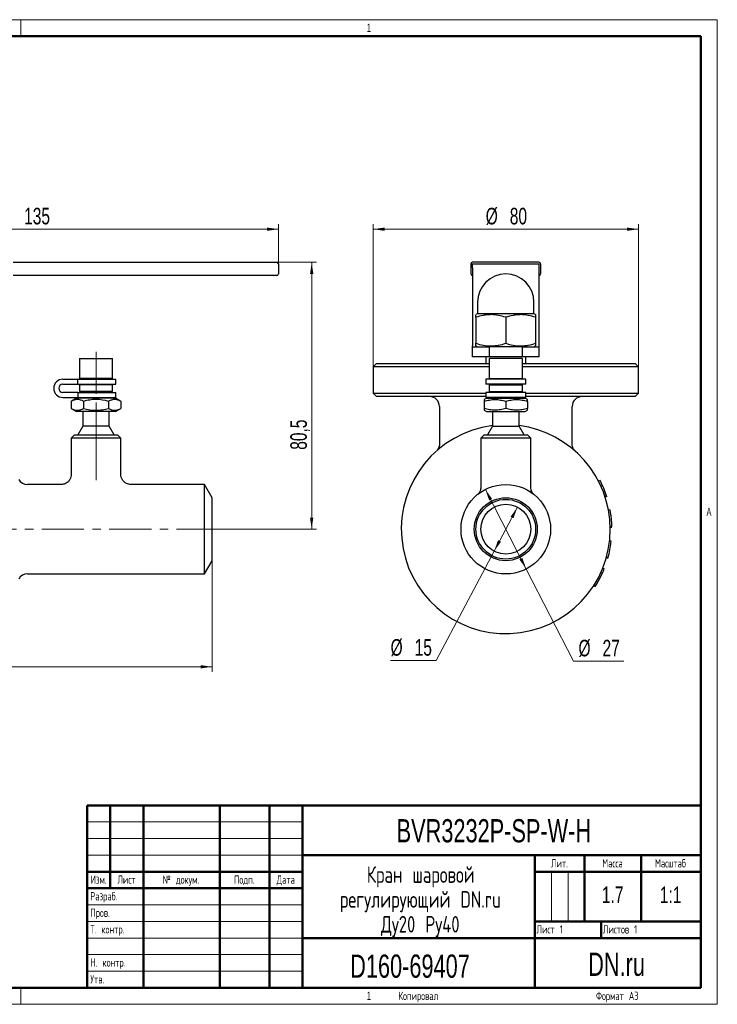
# Model space of a CAD drawing. Header units: millimetres. Extents: x 0 to 420, y 0 to 297.
# Tile 15 of 15: x 210 to 420, y 0 to 297. Entities that reach past the tile are written whole.
import ezdxf

# ---------------------------------------------------------------- set-up
doc = ezdxf.new("R2010")
doc.units = ezdxf.units.MM
doc.linetypes.add('CENTERX2', pattern=[20.32, 12.7, -2.54, 2.54, -2.54])
doc.layers.add('ОСНОВНОЙ', color=7, linetype='Continuous', lineweight=25)
doc.styles.add('SLDTEXTSTYLE0', font='TXT', dxfattribs={"width": 0.7, "bigfont": 'bigfont'})
doc.styles.add('SLDTEXTSTYLE1', font='TXT', dxfattribs={"width": 0.7})
doc.styles.add('SLDTEXTSTYLE2', font='TXT', dxfattribs={"width": 0.605, "bigfont": 'bigfont'})
doc.styles.add('SLDTEXTSTYLE3', font='TXT', dxfattribs={"width": 0.605})
doc.dimstyles.new('SLDDIMSTYLE0', dxfattribs={"dimtxt": 5, "dimasz": 3.5, "dimexe": 0, "dimexo": 0.0625, "dimgap": 1.25, "dimtad": 2, "dimrnd": 1e-09, "dimzin": 12, "dimdsep": 46, "dimtxsty": 'SLDTEXTSTYLE1', "dimsah": 1, "dimcen": 0.09, "dimadec": 0, "dimazin": 3, "dimtol": 1, "dimtp": 3, "dimtm": 3, "dimtfac": 1, "dimtdec": 3, "dimtofl": 0, "dimtmove": 0, "dimatfit": 3, "dimfxl": 1, "dimfrac": 2, "dimtolj": 1, "dimarcsym": 0})
doc.dimstyles.new('SLDDIMSTYLE1', dxfattribs={"dimtxt": 5, "dimasz": 3.5, "dimexe": 0, "dimexo": 0.0625, "dimgap": 1.25, "dimtad": 2, "dimrnd": 1e-09, "dimzin": 12, "dimdsep": 46, "dimtxsty": 'SLDTEXTSTYLE1', "dimsah": 1, "dimcen": 0.09, "dimadec": 0, "dimazin": 3, "dimtfac": 1, "dimtdec": 3, "dimtofl": 0, "dimtmove": 0, "dimatfit": 3, "dimfxl": 1, "dimfrac": 2, "dimtolj": 1, "dimtzin": 12, "dimarcsym": 0})
doc.dimstyles.new('SLDDIMSTYLE2', dxfattribs={"dimtxt": 5, "dimasz": 3.5, "dimexe": 0, "dimexo": 0.0625, "dimgap": 1.25, "dimtad": 0, "dimtih": 1, "dimtoh": 1, "dimrnd": 1e-09, "dimzin": 12, "dimdsep": 46, "dimtxsty": 'SLDTEXTSTYLE1', "dimsah": 1, "dimcen": 0, "dimadec": 0, "dimazin": 3, "dimtfac": 1, "dimtdec": 3, "dimtmove": 0, "dimatfit": 3, "dimfxl": 1, "dimfrac": 2, "dimtolj": 1, "dimtzin": 12, "dimarcsym": 0})

# ---------------------------------------------------------------- blocks, each defined once
blk = doc.blocks.new('SW_NOTE_0')
at = {"color": 0, "linetype": 'Continuous', "lineweight": 0, "char_height": 5, "attachment_point": 2, "style": 'SLDTEXTSTYLE0'}
for s, insert in [('Кран шаровой', (17.19, 6.43)), ('регулирующий DN.ru', (17.09, -1.07)), ('Ду20 Ру40', (17.07, -8.57))]:
    blk.add_mtext(s, dxfattribs=dict(at, insert=insert))
blk = doc.blocks.new('_D')
at = {"color": 7, "linetype": 'Continuous', "lineweight": 0}
for p, q in [((37.72, 133.81), (37.72, 100.31)), ((267.72, 133.81), (267.72, 100.31)), ((37.72, 101.81), (267.72, 101.81))]:
    blk.add_line(p, q, dxfattribs=at)
at = {"color": 7, "linetype": 'Continuous', "lineweight": 18}
for points in [[(37.72, 101.81), (41.22, 101.31), (41.22, 102.31)], [(267.72, 101.81), (264.22, 102.31), (264.22, 101.31)]]:
    blk.add_solid(points, dxfattribs=at)
at = {"color": 7, "linetype": 'Continuous', "lineweight": 18, "char_height": 5, "attachment_point": 1, "style": 'SLDTEXTSTYLE1'}
for s, insert in [('230', (142.72, 108.26)), ('±3', (153.99, 108.26))]:
    blk.add_mtext(s, dxfattribs=dict(at, insert=insert))
blk = doc.blocks.new('_D_1')
at = {"color": 7, "linetype": 'Continuous', "lineweight": 0}
for p, q in [((152.72, 218.91), (152.72, 235.31)), ((287.72, 223.31), (287.72, 235.31)), ((152.72, 233.81), (287.72, 233.81))]:
    blk.add_line(p, q, dxfattribs=at)
at = {"color": 7, "linetype": 'Continuous', "lineweight": 18}
for points in [[(152.72, 233.81), (156.22, 233.31), (156.22, 234.31)], [(287.72, 233.81), (284.22, 234.31), (284.22, 233.31)]]:
    blk.add_solid(points, dxfattribs=at)
at = {"color": 7, "linetype": 'Continuous', "lineweight": 18, "insert": (211.03, 240.26), "char_height": 5, "attachment_point": 1, "style": 'SLDTEXTSTYLE1'}
blk.add_mtext('135', dxfattribs=at)
blk = doc.blocks.new('_D_2')
at = {"color": 7, "linetype": 'Continuous', "lineweight": 0}
for p, q in [((287.22, 223.81), (299.22, 223.81)), ((297.72, 223.81), (297.72, 143.31)), ((269.72, 143.31), (299.22, 143.31))]:
    blk.add_line(p, q, dxfattribs=at)
at = {"color": 7, "linetype": 'Continuous', "lineweight": 18}
for points in [[(297.72, 223.81), (297.22, 220.31), (298.22, 220.31)], [(297.72, 143.31), (298.22, 146.81), (297.22, 146.81)]]:
    blk.add_solid(points, dxfattribs=at)
at = {"color": 7, "linetype": 'Continuous', "lineweight": 18, "insert": (291.27, 167.27), "char_height": 5, "attachment_point": 1, "rotation": 90, "style": 'SLDTEXTSTYLE1'}
blk.add_mtext('80,5', dxfattribs=at)
blk = doc.blocks.new('_D_3')
at = {"color": 7, "linetype": 'Continuous', "lineweight": 0}
for p, q in [((316.24, 192.31), (316.24, 235.31)), ((396.24, 192.31), (396.24, 235.31)), ((316.24, 233.81), (396.24, 233.81))]:
    blk.add_line(p, q, dxfattribs=at)
at = {"color": 7, "linetype": 'Continuous', "lineweight": 18}
for points in [[(316.24, 233.81), (319.74, 233.31), (319.74, 234.31)], [(396.24, 233.81), (392.74, 234.31), (392.74, 233.31)]]:
    blk.add_solid(points, dxfattribs=at)
at = {"color": 7, "linetype": 'Continuous', "lineweight": 18, "char_height": 5, "attachment_point": 1, "style": 'SLDTEXTSTYLE1'}
for s, insert in [('%%c', (350.19, 240.26)), ('80', (357.44, 240.26))]:
    blk.add_mtext(s, dxfattribs=dict(at, insert=insert))
blk = doc.blocks.new('_D_4')
at = {"color": 7, "linetype": 'Continuous', "lineweight": 0}
for p, q in [((359.75, 149.94), (352.73, 136.69)), ((352.73, 136.69), (335.25, 103.71)), ((335.25, 103.71), (321.51, 103.71))]:
    blk.add_line(p, q, dxfattribs=at)
at = {"color": 7, "linetype": 'Continuous', "lineweight": 18}
for points in [[(359.75, 149.94), (357.67, 147.08), (358.55, 146.61)], [(352.73, 136.69), (354.81, 139.54), (353.92, 140.01)]]:
    blk.add_solid(points, dxfattribs=at)
at = {"color": 7, "linetype": 'Continuous', "lineweight": 18, "char_height": 5, "attachment_point": 1, "style": 'SLDTEXTSTYLE1'}
for s, insert in [('%%c', (321.51, 110.16)), ('15', (328.76, 110.16))]:
    blk.add_mtext(s, dxfattribs=dict(at, insert=insert))
blk = doc.blocks.new('_D_5')
at = {"color": 7, "linetype": 'Continuous', "lineweight": 0}
for p, q in [((350.08, 155.33), (362.39, 131.3)), ((362.39, 131.3), (376.63, 103.5)), ((376.63, 103.5), (391.81, 103.5))]:
    blk.add_line(p, q, dxfattribs=at)
at = {"color": 7, "linetype": 'Continuous', "lineweight": 18}
for points in [[(350.08, 155.33), (351.23, 151.99), (352.12, 152.44)], [(362.39, 131.3), (361.24, 134.64), (360.35, 134.18)]]:
    blk.add_solid(points, dxfattribs=at)
at = {"color": 7, "linetype": 'Continuous', "lineweight": 18, "char_height": 5, "attachment_point": 1, "style": 'SLDTEXTSTYLE1'}
for s, insert in [('%%c', (378.16, 109.95)), ('27', (385.41, 109.95))]:
    blk.add_mtext(s, dxfattribs=dict(at, insert=insert))

msp = doc.modelspace()

# ---------------------------------------------------------------- linework, layer by layer
at = {"color": 7, "linetype": 'Continuous', "lineweight": 18}
for p, q in [((0, 297), (420, 297)), ((420, 297), (420, 0)), ((230, 55), (295, 55)), ((230, 50), (295, 50)), ((230, 45), (295, 45)), ((370, 40), (370, 25)), ((375, 40), (375, 25)), ((230, 30), (295, 30)), ((230, 25), (295, 25)), ((230, 20), (295, 20)), ((230, 15), (295, 15)), ((230, 10), (295, 10)), ((0, 0), (420, 0))]:
    msp.add_line(p, q, dxfattribs=at)
at = {"color": 7, "linetype": 'Continuous', "lineweight": 50}
for p, q in [((415, 292), (20, 292)), ((415, 5), (415, 292)), ((230, 60), (415, 60)), ((230, 60), (230, 5)), ((237, 35), (237, 60)), ((247, 60), (247, 5)), ((270, 60), (270, 5)), ((285, 60), (285, 5)), ((295, 60), (295, 5)), ((295, 45), (415, 45)), ((365, 45), (365, 5)), ((380, 45), (380, 25)), ((397, 45), (397, 25)), ((230, 40), (295, 40)), ((365, 40), (415, 40)), ((230, 35), (295, 35)), ((365, 25), (415, 25)), ((385, 25), (385, 20)), ((295, 20), (415, 20)), ((20, 5), (415, 5))]:
    msp.add_line(p, q, dxfattribs=at)
at = {"color": 7, "linetype": 'Continuous', "lineweight": 25}
for p, q in [((207.716, 223.813), (277.716, 223.813)), ((277.716, 223.813), (287.216, 223.813)), ((287.716, 223.313), (287.716, 220.313)), ((345.739, 223.313), (345.739, 220.313)), ((366.239, 223.813), (346.239, 223.813)), ((346.239, 223.313), (366.239, 223.313)), ((346.239, 222.141), (346.239, 223.313)), ((366.239, 223.313), (366.239, 222.141)), ((366.739, 223.313), (366.739, 220.313)), ((277.716, 219.813), (207.716, 219.813)), ((287.216, 219.813), (277.716, 219.813)), ((346.239, 222.141), (346.239, 198.606)), ((366.239, 222.141), (366.239, 198.606)), ((347.739, 211.813), (347.739, 208.313)), ((364.739, 208.313), (364.739, 211.813)), ((347.739, 208.313), (347.239, 208.024)), ((364.739, 208.313), (347.739, 208.313)), ((365.239, 208.024), (364.739, 208.313)), ((347.239, 207.22), (347.239, 199.405)), ((356.239, 207.22), (356.239, 199.405)), ((365.239, 207.22), (365.239, 199.405)), ((346.239, 198.313), (346.239, 198.606)), ((346.239, 195.313), (346.239, 198.313)), ((346.239, 198.313), (351.239, 198.313)), ((347.239, 198.602), (347.739, 198.313)), ((351.239, 198.313), (351.239, 195.313)), ((361.239, 198.313), (351.239, 198.313)), ((361.239, 195.313), (361.239, 198.313)), ((361.239, 198.313), (366.239, 198.313)), ((364.739, 198.313), (365.239, 198.602)), ((366.239, 198.606), (366.239, 198.313)), ((366.239, 198.313), (366.239, 195.313)), ((227.716, 194.813), (227.716, 188.813)), ((227.716, 194.813), (237.716, 194.813)), ((237.716, 188.813), (237.716, 194.813)), ((317.239, 193.313), (316.239, 192.313)), ((317.239, 193.313), (351.239, 193.313)), ((351.239, 195.313), (346.239, 195.313)), ((350.239, 195.313), (350.239, 193.313)), ((361.239, 195.313), (351.239, 195.313)), ((351.239, 194.813), (351.239, 188.813)), ((361.239, 194.813), (351.239, 194.813)), ((366.239, 195.313), (361.239, 195.313)), ((361.239, 188.813), (361.239, 194.813)), ((361.239, 193.313), (395.239, 193.313)), ((362.239, 193.313), (362.239, 195.313)), ((396.239, 192.313), (395.239, 193.313)), ((316.239, 192.313), (316.239, 184.313)), ((351.239, 192.313), (316.239, 192.313)), ((396.239, 192.313), (361.239, 192.313)), ((396.239, 184.313), (396.239, 192.313)), ((222.716, 188.563), (227.262, 188.563)), ((227.262, 187.063), (227.262, 188.563)), ((227.262, 188.563), (238.716, 188.563)), ((237.716, 188.813), (227.716, 188.813)), ((228.716, 188.813), (228.716, 188.563)), ((236.716, 188.563), (236.716, 188.813)), ((238.716, 187.063), (238.716, 188.563)), ((350.239, 188.563), (350.239, 187.063)), ((362.239, 188.563), (350.239, 188.563)), ((351.239, 188.813), (356.239, 188.813)), ((352.239, 188.813), (352.239, 188.563)), ((356.239, 188.813), (361.239, 188.813)), ((360.239, 188.563), (360.239, 188.813)), ((362.239, 187.063), (362.239, 188.563)), ((222.716, 187.063), (227.262, 187.063)), ((227.262, 184.563), (222.716, 184.563)), ((227.262, 187.063), (238.716, 187.063)), ((227.262, 184.563), (227.262, 183.063)), ((227.262, 184.563), (238.716, 184.563)), ((227.716, 186.813), (227.716, 184.813)), ((237.716, 186.813), (227.716, 186.813)), ((237.716, 184.813), (227.716, 184.813)), ((228.716, 187.063), (228.716, 186.813)), ((228.716, 184.813), (228.716, 184.563)), ((236.716, 186.813), (236.716, 187.063)), ((236.716, 184.563), (236.716, 184.813)), ((237.716, 184.813), (237.716, 186.813)), ((238.716, 183.063), (238.716, 184.563)), ((316.239, 184.313), (317.239, 183.313)), ((316.239, 184.313), (350.239, 184.313)), ((362.239, 187.063), (350.239, 187.063)), ((350.239, 184.563), (350.239, 183.063)), ((362.239, 184.563), (350.239, 184.563)), ((351.239, 186.813), (351.239, 184.813)), ((351.239, 186.813), (356.239, 186.813)), ((351.239, 184.813), (356.239, 184.813)), ((352.239, 187.063), (352.239, 186.813)), ((352.239, 184.813), (352.239, 184.563)), ((356.239, 186.813), (361.239, 186.813)), ((356.239, 184.813), (361.239, 184.813)), ((360.239, 186.813), (360.239, 187.063)), ((360.239, 184.563), (360.239, 184.813)), ((361.239, 184.813), (361.239, 186.813)), ((362.239, 183.063), (362.239, 184.563)), ((362.239, 184.313), (396.239, 184.313)), ((395.239, 183.313), (396.239, 184.313)), ((222.716, 183.063), (227.262, 183.063)), ((226.866, 182.813), (225.211, 181.857)), ((225.211, 181.857), (225.211, 179.769)), ((238.566, 182.813), (226.866, 182.813)), ((227.262, 183.063), (238.716, 183.063)), ((228.716, 183.063), (228.716, 182.813)), ((228.964, 181.857), (228.964, 179.769)), ((236.469, 181.857), (236.469, 179.769)), ((236.716, 182.813), (236.716, 183.063)), ((240.222, 181.857), (238.566, 182.813)), ((240.222, 181.857), (240.222, 179.769)), ((350.239, 183.313), (317.239, 183.313)), ((350.389, 182.813), (349.739, 182.438)), ((349.739, 181.857), (349.739, 179.769)), ((362.239, 183.063), (350.239, 183.063)), ((350.389, 182.813), (356.239, 182.813)), ((352.239, 183.063), (352.239, 182.813)), ((356.239, 182.813), (362.089, 182.813)), ((356.239, 181.857), (356.239, 179.769)), ((360.239, 182.813), (360.239, 183.063)), ((362.739, 182.438), (362.089, 182.813)), ((395.239, 183.313), (362.239, 183.313)), ((362.739, 181.857), (362.739, 179.769)), ((225.211, 179.769), (226.866, 178.813)), ((238.566, 178.813), (226.866, 178.813)), ((228.716, 178.813), (228.716, 174.411)), ((236.716, 174.411), (236.716, 178.813)), ((238.566, 178.813), (240.222, 179.769)), ((336.239, 180.313), (336.239, 169.065)), ((349.739, 179.188), (350.389, 178.813)), ((350.389, 178.813), (356.239, 178.813)), ((352.239, 178.813), (352.239, 174.411)), ((356.239, 178.813), (362.089, 178.813)), ((360.239, 174.411), (360.239, 178.813)), ((362.089, 178.813), (362.739, 179.188)), ((376.239, 169.031), (376.239, 180.313)), ((228.716, 174.411), (227.216, 171.813)), ((236.716, 174.411), (228.716, 174.411)), ((238.216, 171.813), (236.716, 174.411)), ((352.239, 174.411), (350.739, 171.813)), ((352.239, 174.411), (356.239, 174.411)), ((356.239, 174.411), (360.239, 174.411)), ((361.739, 171.813), (360.239, 174.411)), ((226.216, 171.813), (225.216, 170.813)), ((225.216, 170.813), (225.216, 159.808)), ((240.216, 170.813), (225.216, 170.813)), ((226.216, 171.813), (239.216, 171.813)), ((240.216, 170.813), (239.216, 171.813)), ((240.216, 159.813), (240.216, 170.813)), ((349.739, 171.813), (348.739, 170.813)), ((348.739, 170.813), (348.739, 156.041)), ((356.239, 170.813), (348.739, 170.813)), ((349.739, 171.813), (356.239, 171.813)), ((356.239, 171.813), (362.739, 171.813)), ((363.739, 170.813), (356.239, 170.813)), ((363.739, 170.813), (362.739, 171.813)), ((363.739, 156.045), (363.739, 170.813)), ((384.679, 157.982), (384.234, 157.752)), ((222.22, 156.813), (212.022, 156.813)), ((265.407, 156.813), (243.216, 156.813)), ((267.716, 152.813), (265.407, 156.813)), ((265.407, 143.313), (265.407, 156.813)), ((267.716, 143.313), (267.716, 152.813)), ((386.64, 153.302), (386.165, 153.146)), ((386.66, 153.24), (386.185, 153.085)), ((386.68, 153.178), (386.205, 153.024)), ((387.699, 149.167), (387.207, 149.075)), ((387.722, 149.039), (387.23, 148.949)), ((265.407, 129.813), (265.407, 143.313)), ((267.716, 133.813), (267.716, 143.313)), ((388.232, 143.99), (387.732, 143.98)), ((388.234, 143.86), (387.734, 143.851)), ((388.022, 139.596), (387.526, 139.655)), ((388.037, 139.726), (387.54, 139.782)), ((265.407, 129.813), (267.716, 133.813)), ((387, 134.494), (386.519, 134.632)), ((387.035, 134.619), (386.554, 134.755)), ((385.481, 131.601), (385.945, 131.415)), ((212.022, 129.813), (265.407, 129.813)), ((384.89, 130.222), (385.345, 130.015)), ((382.734, 126.277), (383.155, 126.006)), ((383.515, 127.557), (383.948, 127.307))]:
    msp.add_line(p, q, dxfattribs=at)
at = {"color": 7, "linetype": 'CENTERX2', "lineweight": 18}
for p, q in [((232.716, 196.813), (232.716, 178.813)), ((232.716, 178.813), (232.716, 174.411)), ((232.716, 171.813), (232.716, 174.411)), ((232.716, 170.813), (232.716, 171.813)), ((232.716, 170.813), (232.716, 157.813)), ((269.716, 143.313), (35.716, 143.313))]:
    msp.add_line(p, q, dxfattribs=at)
at = {"color": 7, "linetype": 'Continuous', "lineweight": 25}
for radius in [13.5, 9.5, 9, 7.5]:
    msp.add_circle((356.239, 143.313), radius, dxfattribs=at)
for centre, radius, start, end in [((287.216, 223.313), 0.5, 0, 90), ((346.239, 223.313), 0.5, 90, 180), ((366.239, 223.313), 0.5, 0, 90), ((287.216, 220.313), 0.5, 270, 0), ((346.239, 220.313), 0.5, 180, 270), ((356.239, 211.813), 8.5, 0, 180), ((366.239, 220.313), 0.5, 270, 0), ((222.716, 185.813), 2.75, 90, 270), ((222.716, 185.813), 1.25, 90, 270), ((333.239, 180.313), 3, 0, 90), ((379.239, 180.313), 3, 90, 180), ((356.239, 143.313), 31.5, 97.29535, 0), ((356.239, 143.313), 31.5, 0, 82.70465), ((212.022, 159.813), 3, 209.40411, 270), ((356.239, 143.313), 32, 18.18914, 27.2837), ((356.239, 143.313), 32, 1.21261, 10.30718), ((356.239, 143.313), 32, 344.23608, 353.33065), ((356.239, 143.313), 32, 335.44467, 338.17304), ((212.022, 126.813), 3, 90, 150.59589), ((356.239, 143.313), 32, 329.98793, 335.44467), ((356.239, 143.313), 32, 327.25955, 329.98793)]:
    msp.add_arc(centre, radius, start, end, dxfattribs=at)
for points, knots in [([(356.239, 207.22), (355.504, 207.465), (354.764, 207.667), (353.268, 207.947), (352.513, 208.024), (351.365, 208.025), (350.98, 208.006), (350.22, 207.932), (349.842, 207.878), (348.716, 207.668), (347.974, 207.466), (347.239, 207.22)], [0, 0, 0, 0, 0.25, 0.25, 0.5, 0.5, 0.625, 0.625, 0.75, 0.75, 1, 1, 1, 1]), ([(347.239, 207.22), (347.239, 207.337), (347.239, 207.57), (347.239, 207.783), (347.239, 207.909), (347.239, 207.977), (347.239, 208.018), (347.239, 208.021), (347.239, 208.023)], [0, 0, 0, 0, 0.2508176, 0.5025014, 0.6300697, 0.7578322, 0.8862355, 1, 1, 1, 1]), ([(365.239, 207.22), (364.504, 207.465), (363.764, 207.667), (362.268, 207.947), (361.513, 208.024), (360.365, 208.025), (359.98, 208.006), (359.22, 207.932), (358.842, 207.878), (357.716, 207.668), (356.974, 207.466), (356.239, 207.22)], [0, 0, 0, 0, 0.25, 0.25, 0.5, 0.5, 0.625, 0.625, 0.75, 0.75, 1, 1, 1, 1]), ([(365.239, 208.023), (365.239, 208.023), (365.239, 208.031), (365.239, 207.979), (365.239, 207.82), (365.239, 207.567), (365.239, 207.336), (365.239, 207.22)], [0, 0, 0, 0, 0.0148796, 0.2578283, 0.5023091, 0.7506772, 1, 1, 1, 1]), ([(347.239, 199.405), (347.974, 199.161), (348.714, 198.959), (350.209, 198.679), (350.965, 198.602), (352.113, 198.601), (352.497, 198.62), (353.257, 198.693), (353.635, 198.748), (354.761, 198.958), (355.503, 199.16), (356.239, 199.405)], [0, 0, 0, 0, 0.25, 0.25, 0.5, 0.5, 0.625, 0.625, 0.75, 0.75, 1, 1, 1, 1]), ([(347.239, 198.603), (347.239, 198.603), (347.239, 198.594), (347.239, 198.647), (347.239, 198.806), (347.239, 199.059), (347.239, 199.29), (347.239, 199.405)], [0, 0, 0, 0, 0.0148796, 0.2578283, 0.5023091, 0.7506772, 1, 1, 1, 1]), ([(356.239, 199.405), (356.974, 199.161), (357.714, 198.959), (359.209, 198.679), (359.965, 198.602), (361.113, 198.601), (361.497, 198.62), (362.257, 198.693), (362.635, 198.748), (363.761, 198.958), (364.503, 199.16), (365.239, 199.405)], [0, 0, 0, 0, 0.25, 0.25, 0.5, 0.5, 0.625, 0.625, 0.75, 0.75, 1, 1, 1, 1]), ([(365.239, 199.405), (365.239, 199.289), (365.239, 199.056), (365.239, 198.843), (365.239, 198.717), (365.239, 198.649), (365.239, 198.608), (365.239, 198.605), (365.239, 198.603)], [0, 0, 0, 0, 0.2508176, 0.5025014, 0.6300697, 0.7578322, 0.8862355, 1, 1, 1, 1]), ([(228.964, 181.857), (228.657, 182.034), (228.349, 182.18), (227.725, 182.382), (227.41, 182.437), (226.931, 182.438), (226.771, 182.424), (226.454, 182.371), (226.297, 182.332), (225.827, 182.18), (225.518, 182.034), (225.211, 181.857)], [0, 0, 0, 0, 0.25, 0.25, 0.5, 0.5, 0.625, 0.625, 0.75, 0.75, 1, 1, 1, 1]), ([(236.469, 181.857), (235.247, 182.21), (234.002, 182.438), (232.075, 182.438), (231.44, 182.382), (230.191, 182.179), (229.574, 182.033), (228.964, 181.857)], [0, 0, 0, 0, 0.5, 0.5, 0.75, 0.75, 1, 1, 1, 1]), ([(240.222, 181.857), (239.916, 182.034), (239.607, 182.18), (238.983, 182.382), (238.668, 182.437), (238.19, 182.438), (238.029, 182.424), (237.712, 182.371), (237.555, 182.332), (237.085, 182.18), (236.776, 182.034), (236.469, 181.857)], [0, 0, 0, 0, 0.25, 0.25, 0.5, 0.5, 0.625, 0.625, 0.75, 0.75, 1, 1, 1, 1]), ([(349.739, 182.437), (349.739, 182.437), (349.739, 182.443), (349.739, 182.405), (349.739, 182.291), (349.739, 182.108), (349.739, 181.941), (349.739, 181.857)], [0, 0, 0, 0, 0.0126202, 0.2561077, 0.501139, 0.7500883, 1, 1, 1, 1]), ([(349.739, 181.857), (350.269, 182.034), (350.804, 182.18), (351.884, 182.382), (352.43, 182.437), (353.259, 182.438), (353.536, 182.424), (354.086, 182.371), (354.358, 182.332), (355.172, 182.18), (355.707, 182.034), (356.239, 181.857)], [0, 0, 0, 0, 0.25, 0.25, 0.5, 0.5, 0.625, 0.625, 0.75, 0.75, 1, 1, 1, 1]), ([(356.239, 181.857), (356.769, 182.034), (357.304, 182.18), (358.384, 182.382), (358.93, 182.437), (359.759, 182.438), (360.036, 182.424), (360.586, 182.371), (360.858, 182.332), (361.672, 182.18), (362.207, 182.034), (362.739, 181.857)], [0, 0, 0, 0, 0.25, 0.25, 0.5, 0.5, 0.625, 0.625, 0.75, 0.75, 1, 1, 1, 1]), ([(362.739, 181.857), (362.739, 181.941), (362.739, 182.109), (362.739, 182.263), (362.739, 182.354), (362.739, 182.403), (362.739, 182.433), (362.739, 182.435), (362.739, 182.437)], [0, 0, 0, 0, 0.25027439, 0.50140873, 0.6286893, 0.75616252, 0.88427152, 1, 1, 1, 1]), ([(225.211, 179.769), (225.517, 179.592), (225.826, 179.446), (226.45, 179.244), (226.765, 179.189), (227.243, 179.188), (227.403, 179.202), (227.721, 179.254), (227.878, 179.294), (228.348, 179.445), (228.657, 179.592), (228.964, 179.769)], [0, 0, 0, 0, 0.25, 0.25, 0.5, 0.5, 0.625, 0.625, 0.75, 0.75, 1, 1, 1, 1]), ([(228.964, 179.769), (230.186, 179.416), (231.43, 179.188), (233.358, 179.188), (233.992, 179.244), (235.242, 179.447), (235.858, 179.592), (236.469, 179.769)], [0, 0, 0, 0, 0.5, 0.5, 0.75, 0.75, 1, 1, 1, 1]), ([(236.469, 179.769), (236.776, 179.592), (237.084, 179.446), (237.708, 179.244), (238.023, 179.189), (238.502, 179.188), (238.662, 179.202), (238.979, 179.254), (239.136, 179.294), (239.606, 179.445), (239.915, 179.592), (240.222, 179.769)], [0, 0, 0, 0, 0.25, 0.25, 0.5, 0.5, 0.625, 0.625, 0.75, 0.75, 1, 1, 1, 1]), ([(349.739, 179.769), (349.739, 179.685), (349.739, 179.517), (349.739, 179.363), (349.739, 179.272), (349.739, 179.223), (349.739, 179.193), (349.739, 179.19), (349.739, 179.189)], [0, 0, 0, 0, 0.2502744, 0.5014087, 0.6286893, 0.7561625, 0.8842715, 1, 1, 1, 1]), ([(356.239, 179.769), (355.708, 179.592), (355.174, 179.446), (354.093, 179.244), (353.548, 179.189), (352.719, 179.188), (352.441, 179.202), (351.892, 179.254), (351.619, 179.294), (350.806, 179.445), (350.27, 179.592), (349.739, 179.769)], [0, 0, 0, 0, 0.25, 0.25, 0.5, 0.5, 0.625, 0.625, 0.75, 0.75, 1, 1, 1, 1]), ([(362.739, 179.769), (362.208, 179.592), (361.674, 179.446), (360.593, 179.244), (360.048, 179.189), (359.219, 179.188), (358.941, 179.202), (358.392, 179.254), (358.119, 179.294), (357.306, 179.445), (356.77, 179.592), (356.239, 179.769)], [0, 0, 0, 0, 0.25, 0.25, 0.5, 0.5, 0.625, 0.625, 0.75, 0.75, 1, 1, 1, 1]), ([(362.739, 179.189), (362.739, 179.189), (362.739, 179.183), (362.739, 179.221), (362.739, 179.335), (362.739, 179.518), (362.739, 179.685), (362.739, 179.769)], [0, 0, 0, 0, 0.0126202, 0.2561077, 0.501139, 0.7500883, 1, 1, 1, 1]), ([(336.226, 169.062), (336.231, 169.009), (336.253, 168.761), (336.172, 168.342), (336.015, 167.853), (335.81, 167.467), (335.62, 167.193), (335.496, 167.054), (335.45, 167.003)], [0, 0, 0, 0, 0.0706721, 0.3301861, 0.5578906, 0.7518804, 0.9083578, 1, 1, 1, 1]), ([(377.044, 167.004), (376.911, 167.156), (376.666, 167.435), (376.409, 167.987), (376.246, 168.516), (376.261, 168.892), (376.266, 169.031)], [0, 0, 0, 0, 0.2702319, 0.4957464, 0.81438, 1, 1, 1, 1]), ([(225.195, 159.807), (225.2, 159.707), (225.218, 159.335), (225.034, 158.696), (224.633, 157.966), (224.053, 157.397), (223.409, 157.033), (222.795, 156.843), (222.4, 156.824), (222.219, 156.815)], [0, 0, 0, 0, 0.0644541, 0.2371983, 0.4149511, 0.5936572, 0.7479995, 0.8847285, 1, 1, 1, 1]), ([(243.254, 156.826), (243.03, 156.832), (242.551, 156.847), (241.843, 157.111), (241.179, 157.561), (240.631, 158.208), (240.312, 158.965), (240.194, 159.531), (240.221, 159.803), (240.223, 159.826)], [0, 0, 0, 0, 0.1406343, 0.301254, 0.4689521, 0.6438602, 0.8277612, 0.9853211, 1, 1, 1, 1]), ([(348.731, 156.041), (348.734, 156.014), (348.756, 155.788), (348.677, 155.384), (348.521, 154.88), (348.309, 154.477), (348.099, 154.18), (347.942, 154.001), (347.873, 153.933), (347.863, 153.924)], [0, 0, 0, 0, 0.0342858, 0.2893117, 0.5139513, 0.7068482, 0.864652, 0.9819621, 1, 1, 1, 1]), ([(364.615, 153.924), (364.588, 153.951), (364.489, 154.051), (364.277, 154.309), (364.03, 154.716), (363.792, 155.316), (363.762, 155.776), (363.745, 156.045)], [0, 0, 0, 0, 0.0515316, 0.18861082, 0.41782773, 0.65809136, 1, 1, 1, 1]), ([(386.526, 153.642), (386.521, 153.658), (386.516, 153.672), (386.509, 153.69), (386.508, 153.696), (386.505, 153.703), (386.504, 153.706), (386.503, 153.71), (386.502, 153.711), (386.493, 153.737), (386.485, 153.761), (386.468, 153.809), (386.461, 153.831), (386.449, 153.863), (386.446, 153.874), (386.441, 153.889), (386.439, 153.894), (386.436, 153.903), (386.434, 153.908), (386.425, 153.934), (386.418, 153.952), (386.41, 153.975), (386.408, 153.983), (386.403, 153.996), (386.401, 154.001), (386.397, 154.013), (386.395, 154.018), (386.393, 154.024), (386.392, 154.026), (386.391, 154.029), (386.391, 154.03), (386.39, 154.031), (386.39, 154.032), (386.389, 154.036), (386.388, 154.039), (386.387, 154.041)], [0, 0, 0, 0, 0.0625, 0.0625, 0.09375, 0.09375, 0.109375, 0.109375, 0.125, 0.125, 0.25, 0.25, 0.375, 0.375, 0.4375, 0.4375, 0.46875, 0.46875, 0.5, 0.5, 0.625, 0.625, 0.6875, 0.6875, 0.75, 0.75, 0.8125, 0.8125, 0.84375, 0.84375, 0.859375, 0.859375, 0.875, 0.875, 1, 1, 1, 1]), ([(386.516, 153.672), (386.511, 153.686), (386.502, 153.713), (386.451, 153.861), (386.403, 153.996), (386.387, 154.041)], [0, 0, 0, 0, 0.3981501, 0.7980633, 1, 1, 1, 1]), ([(387.835, 148.382), (387.831, 148.403), (387.821, 148.468), (387.809, 148.539), (387.793, 148.634), (387.791, 148.646), (387.79, 148.654)], [0, 0, 0, 0, 0.1047138, 0.3294909, 0.5536903, 1, 1, 1, 1]), ([(387.592, 146.347), (387.592, 146.346), (387.593, 146.345), (387.593, 146.339), (387.594, 146.326), (387.596, 146.31), (387.597, 146.295), (387.598, 146.288)], [0, 0, 0, 0, 0.26285326, 0.50002579, 0.75002802, 0.8750246, 1, 1, 1, 1]), ([(388.021, 147.042), (388.021, 147.043), (388.02, 147.044), (388.02, 147.047), (388.02, 147.048), (388.02, 147.05), (388.02, 147.05), (388.02, 147.051), (388.02, 147.052), (388.02, 147.052), (388.02, 147.052), (388.019, 147.057), (388.018, 147.061), (388.017, 147.07), (388.017, 147.073), (388.016, 147.08), (388.016, 147.084), (388.014, 147.096), (388.013, 147.105), (388.012, 147.12), (388.011, 147.125), (388.01, 147.136), (388.009, 147.142), (388.006, 147.162), (388.005, 147.175), (388.002, 147.197), (388.001, 147.204), (388, 147.216), (387.999, 147.219), (387.998, 147.227), (387.998, 147.231), (387.993, 147.271), (387.988, 147.311), (387.98, 147.376), (387.977, 147.399), (387.971, 147.447), (387.967, 147.474), (387.96, 147.528), (387.956, 147.557), (387.95, 147.601), (387.948, 147.616), (387.944, 147.647), (387.942, 147.664), (387.937, 147.695), (387.935, 147.711), (387.932, 147.733), (387.931, 147.741), (387.929, 147.755), (387.928, 147.76), (387.924, 147.791), (387.919, 147.824), (387.913, 147.867)], [0, 0, 0, 0, 0.0625, 0.0625, 0.09375, 0.09375, 0.109375, 0.109375, 0.1171875, 0.1171875, 0.125, 0.125, 0.1875, 0.1875, 0.21875, 0.21875, 0.25, 0.25, 0.3125, 0.3125, 0.34375, 0.34375, 0.375, 0.375, 0.4375, 0.4375, 0.46875, 0.46875, 0.484375, 0.484375, 0.5, 0.5, 0.625, 0.625, 0.6875, 0.6875, 0.75, 0.75, 0.8125, 0.8125, 0.84375, 0.84375, 0.875, 0.875, 0.90625, 0.90625, 0.921875, 0.921875, 0.9375, 0.9375, 1, 1, 1, 1]), ([(388.221, 144.381), (388.221, 144.392), (388.22, 144.408), (388.215, 144.543), (388.211, 144.644), (388.207, 144.728), (388.206, 144.751)], [0, 0, 0, 0, 0.4539848, 0.6823421, 0.9115226, 1, 1, 1, 1])]:
    msp.add_open_spline(points, degree=3, knots=knots, dxfattribs=at)
at = {"layer": 'ОСНОВНОЙ', "linetype": 'Continuous', "lineweight": 18}
for p, q in [((210, 292), (210, 297)), ((20, 292), (415, 292)), ((217.5, 292.001), (217.5, 291.999)), ((415, 292), (415, 5)), ((415.001, 148.5), (414.999, 148.5)), ((415, 5), (20, 5)), ((210, 5), (210, 0)), ((217.5, 4.999), (217.5, 5.001))]:
    msp.add_line(p, q, dxfattribs=at)

# ---------------------------------------------------------------- block references
at = {"color": 7, "linetype": 'Continuous', "lineweight": 0}
msp.add_blockref('SW_NOTE_0', (313.387, 35.208), dxfattribs=at)

# ---------------------------------------------------------------- texts
for s, insert, char_height, attachment_point, style in [('BVR3232P-SP-W-H', (352.649, 55.853), 7, 2, 'SLDTEXTSTYLE1'), ('Лит.', (372.433, 43.796), 2.5, 2, 'SLDTEXTSTYLE0'), ('Масса', (388.399, 43.796), 2.5, 2, 'SLDTEXTSTYLE0'), ('Масштаб', (405.862, 43.796), 2.5, 2, 'SLDTEXTSTYLE0'), ('Изм.', (233.494, 38.857), 2.5, 2, 'SLDTEXTSTYLE0'), ('Лист', (241.895, 38.857), 2.5, 2, 'SLDTEXTSTYLE0'), ('№ докум.', (258.312, 38.857), 2.5, 2, 'SLDTEXTSTYLE0'), ('Подп.', (277.412, 38.857), 2.5, 2, 'SLDTEXTSTYLE0'), ('Дата', (289.901, 38.857), 2.5, 2, 'SLDTEXTSTYLE0'), ('Разраб.', (231, 33.857), 2.5, 1, 'SLDTEXTSTYLE0'), ('1.7', (388.472, 35.537), 5, 2, 'SLDTEXTSTYLE1'), ('1:1', (405.946, 35.537), 5, 2, 'SLDTEXTSTYLE1'), ('Пров.', (231, 28.857), 2.5, 1, 'SLDTEXTSTYLE0'), ('Т. контр.', (231, 23.857), 2.5, 1, 'SLDTEXTSTYLE0'), ('Лист 1', (365.5, 23.857), 2.5, 1, 'SLDTEXTSTYLE0'), ('Листов 1', (385.5, 23.857), 2.5, 1, 'SLDTEXTSTYLE0'), ('D160-69407', (309.328, 15.015), 7, 1, 'SLDTEXTSTYLE1'), ('DN.ru', (389.634, 15.577), 7, 2, 'SLDTEXTSTYLE1'), ('Н. контр.', (231, 13.857), 2.5, 1, 'SLDTEXTSTYLE0'), ('Утв.', (231, 8.796), 2.5, 1, 'SLDTEXTSTYLE0'), ('Копировал', (329.866, 3.796), 2.5, 2, 'SLDTEXTSTYLE2'), ('Формат А3', (389.849, 3.796), 2.5, 2, 'SLDTEXTSTYLE2')]:
    msp.add_mtext(s, dxfattribs=dict(at, insert=insert, char_height=char_height, attachment_point=attachment_point, style=style))
at = {"layer": 'ОСНОВНОЙ', "char_height": 2.5, "attachment_point": 2, "style": 'SLDTEXTSTYLE3'}
for s, insert in [('1', (314.983, 295.823)), ('A', (417.487, 149.823)), ('1', (314.983, 3.823))]:
    msp.add_mtext(s, dxfattribs=dict(at, insert=insert))

# ---------------------------------------------------------------- dimensions: what is measured, and where the dimension line sits
at = {"color": 7, "linetype": 'Continuous', "lineweight": 18}
for base, p1, p2, dimstyle, picture, middle in [((287.716, 233.813), (152.716, 218.913), (287.716, 223.313), 'SLDDIMSTYLE1', '_D_1', (214.936, 233.813)), ((267.716, 101.813), (37.716, 133.813), (267.716, 133.813), 'SLDDIMSTYLE0', '_D', (151.247, 101.813))]:
    dim = msp.add_linear_dim(base=base, p1=p1, p2=p2, dimstyle=dimstyle, dxfattribs=at)
    dim.commit()
    dim.dimension.update_dxf_attribs({"geometry": picture, "text_midpoint": middle, "dimtype": 160})
dim = msp.add_linear_dim(base=(396.239, 233.813), p1=(316.239, 192.313), p2=(396.239, 192.313), text='%%c<>', dimstyle='SLDDIMSTYLE1', dxfattribs=at)
dim.commit()
dim.dimension.update_dxf_attribs({"geometry": '_D_3', "text_midpoint": (357.018, 233.813), "dimtype": 160})
dim = msp.add_linear_dim(base=(297.716, 143.313), p1=(287.216, 223.813), p2=(269.716, 143.313), angle=90, dimstyle='SLDDIMSTYLE1', dxfattribs=at)
dim.commit()
dim.dimension.update_dxf_attribs({"geometry": '_D_2', "text_midpoint": (297.716, 172.426), "dimtype": 160})
for p1, p2, picture, middle in [((362.393, 131.297), (350.084, 155.328), '_D_5', (384.983, 107.59)), ((352.727, 136.686), (359.751, 149.94), '_D_4', (327.617, 107.802))]:
    dim = msp.add_diameter_dim_2p(p1=p1, p2=p2, dimstyle='SLDDIMSTYLE2', dxfattribs=at)
    dim.commit()
    dim.dimension.update_dxf_attribs({"geometry": picture, "text_midpoint": middle, "dimtype": 163})

doc.saveas('drawing.dxf')
